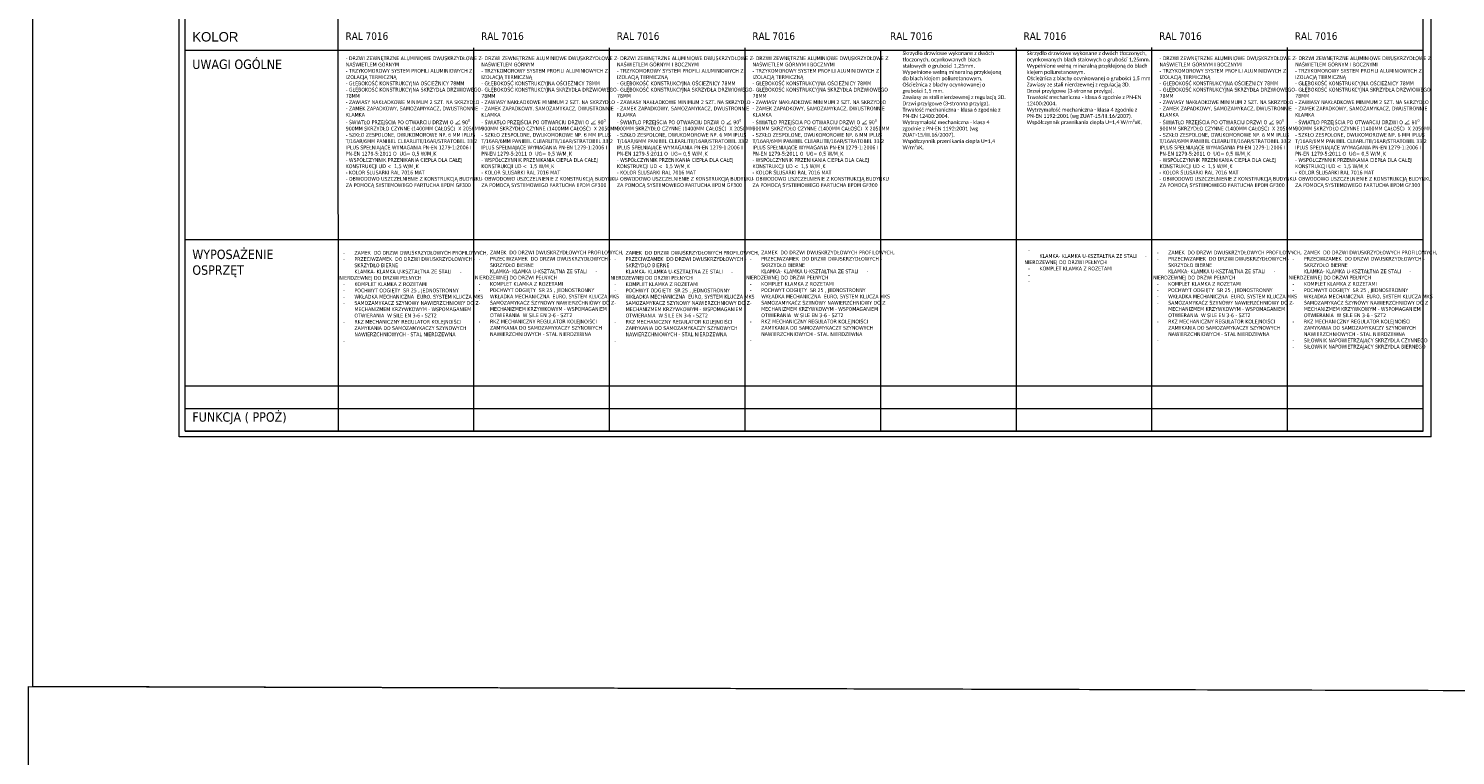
# Model space of a CAD drawing. Header units: millimetres. Extents: x 23192 to 149900, y -396339 to -79279.
# Tile 29 of 136: x 66844 to 70632, y -217387 to -215456. Entities that reach past the tile are written whole.
import ezdxf

# ---------------------------------------------------------------- set-up
doc = ezdxf.new("R2010")
doc.units = ezdxf.units.MM
doc.layers.get('0').update_dxf_attribs({"lineweight": 0})
for name, color, linetype, lineweight in [('! Ślusarka opisy', 2, 'Continuous', 15), ('0_LEGENDA', 7, 'Continuous', 13), ('A_wymiarowanie n', 10, 'Continuous', 9)]:
    doc.layers.add(name, color=color, linetype=linetype, lineweight=lineweight)
doc.styles.add('ARIAL', font='tahoma.ttf')
doc.styles.get("Standard").update_dxf_attribs({"font": 'arial.ttf', "height": 25})

msp = doc.modelspace()

# ---------------------------------------------------------------- linework, layer by layer
at = {"layer": '0_LEGENDA', "linetype": 'ByBlock', "ltscale": 5}
for p, q in [((70567.266, -216539.999), (70567.161, -213861.723)), ((67666.051, -216525.05), (67665.94, -213926.894)), ((70545.775, -216524.995), (70545.664, -213926.839)), ((68026.051, -216525.05), (68025.94, -215506.894)), ((68386.051, -216525.05), (68385.94, -215506.894)), ((68746.051, -216525.05), (68745.94, -215506.894)), ((69466.154, -216524.998), (69466.044, -215506.842)), ((69826.154, -216524.923), (69826.044, -215506.766)), ((70186.154, -216524.921), (70186.044, -215506.765)), ((67259.151, -215513.206), (70545.732, -215513.191)), ((67259.151, -215513.206), (69826.002, -215513.194)), ((69106.051, -216525.05), (69105.941, -215513.198)), ((67259.258, -216016.628), (70545.753, -216016.613)), ((67259.294, -216405.05), (70545.77, -216405.035)), ((67259.294, -216405.05), (70545.77, -216405.035)), ((67259.294, -216465.05), (70545.772, -216465.035)), ((67259.294, -216465.05), (70545.772, -216465.035)), ((67259.294, -216525.05), (70545.775, -216524.984))]:
    msp.add_line(p, q, dxfattribs=at)
at = {"layer": '0_LEGENDA'}
for points in [[(70567.266, -216539.999), (67243.902, -216540.05), (67244.041, -213861.894), (70567.161, -213861.726)], [(70545.775, -216524.984), (67259.294, -216525.05), (67259.041, -213926.894), (70545.664, -213926.879)]]:
    msp.add_lwpolyline(points, dxfattribs=at)
at = {"layer": 'A_wymiarowanie n'}
for points in [[(66854.903, -213245.745), (89387.775, -213310.199), (89387.775, -217267.755), (66854.903, -217203.3)], [(66843.582, -217203.268), (89376.454, -217267.722), (89376.454, -221225.278), (66843.582, -221160.823)]]:
    msp.add_lwpolyline(points, close=True, dxfattribs=at)

# ---------------------------------------------------------------- texts
at = {"layer": '! Ślusarka opisy', "ltscale": 0.7, "char_height": 10, "attachment_point": 1, "style": 'ARIAL'}
for s, insert, width in [('\\A1;- DRZWI ZEWNĘTRZNE ALUMINIOWE DWUSKRZYDŁOWE Z NAŚWIETLEM GÓRNYM  \\P- TRZYKOMOROWY SYSTEM PROFILI ALUMINIOWYCH Z IZOLACJĄ TERMICZNĄ \\P- GŁĘBOKOŚĆ KONSTRUKCYJNA OŚCIEŻNICY 78MM\\P- GŁĘBOKOŚĆ KONSTRUKCYJNA SKRZYDŁA DRZWIOWEGO 78MM{\\C1;\\P}- ZAWIASY NAKŁADKOWE MINIMUM 2 SZT. NA SKRZYDŁO\\P- ZAMEK ZAPADKOWY, SAMOZAMYKACZ, DWUSTRONNIE KLAMKA\\P- ŚWIATŁO PRZEJŚCIA PO OTWARCIU DRZWI O {\\fISOCPEUR|b0|i0|c238|p34;∠} 90{\\H0.7x;\\S0^ ;}  \\P900MM SKRZYDŁO CZYNNE (1400MM CAŁOŚĆ)  X 2050MM \\P- SZKŁO ZESPOLONE, DWUKOMOROWE NP. 6 MM IPLUS T/16AR/6MM PANIBEL CLEARLITE/16AR/STRATOBEL 33.2 IPLUS SPEŁNIAJĄCE WYMAGANIA PN-EN 1279-1:2006 I PN-EN 1279-5:2011 O  UG= 0,5 W/M˛K\\P- WSPÓŁCZYNNIK PRZENIKANIA CIEPŁA DLA CAŁEJ KONSTRUKCJI {\\C1;UD <  1,5 W/M˛K\\P}- KOLOR ŚLUSARKI {\\C1;RAL 7016 MAT}\\P{\\A0;- OBWODOWO USZCZELNIENIE Z KONSTRUKCJĄ BUDYNKU ZA POMOCĄ SYSTEMOWEGO FARTUCHA EPDM GF300}', (67685.823, -215529.988), 326.99163), ('\\A1;- DRZWI ZEWNĘTRZNE ALUMINIOWE DWUSKRZYDŁOWE Z NAŚWIETLEM GÓRNYM  \\P- TRZYKOMOROWY SYSTEM PROFILI ALUMINIOWYCH Z IZOLACJĄ TERMICZNĄ \\P- GŁĘBOKOŚĆ KONSTRUKCYJNA OŚCIEŻNICY 78MM\\P- GŁĘBOKOŚĆ KONSTRUKCYJNA SKRZYDŁA DRZWIOWEGO 78MM{\\C1;\\P}- ZAWIASY NAKŁADKOWE MINIMUM 2 SZT. NA SKRZYDŁO\\P- ZAMEK ZAPADKOWY, SAMOZAMYKACZ, DWUSTRONNIE KLAMKA\\P- ŚWIATŁO PRZEJŚCIA PO OTWARCIU DRZWI O {\\fISOCPEUR|b0|i0|c238|p34;∠} 90{\\H0.7x;\\S0^ ;}  \\P900MM SKRZYDŁO CZYNNE (1400MM CAŁOŚĆ)  X 2050MM \\P- SZKŁO ZESPOLONE, DWUKOMOROWE NP. 6 MM IPLUS T/16AR/6MM PANIBEL CLEARLITE/16AR/STRATOBEL 33.2 IPLUS SPEŁNIAJĄCE WYMAGANIA PN-EN 1279-1:2006 I PN-EN 1279-5:2011 O  UG= 0,5 W/M˛K\\P- WSPÓŁCZYNNIK PRZENIKANIA CIEPŁA DLA CAŁEJ KONSTRUKCJI {\\C1;UD <  1,5 W/M˛K\\P}- KOLOR ŚLUSARKI {\\C1;RAL 7016 MAT}\\P{\\A0;- OBWODOWO USZCZELNIENIE Z KONSTRUKCJĄ BUDYNKU ZA POMOCĄ SYSTEMOWEGO FARTUCHA EPDM GF300}', (68045.756, -215529.988), 326.99163), ('\\A1;- DRZWI ZEWNĘTRZNE ALUMINIOWE DWUSKRZYDŁOWE Z NAŚWIETLEM GÓRNYM I BOCZNYMI \\P- TRZYKOMOROWY SYSTEM PROFILI ALUMINIOWYCH Z IZOLACJĄ TERMICZNĄ \\P- GŁĘBOKOŚĆ KONSTRUKCYJNA OŚCIEŻNICY 78MM\\P- GŁĘBOKOŚĆ KONSTRUKCYJNA SKRZYDŁA DRZWIOWEGO 78MM{\\C1;\\P}- ZAWIASY NAKŁADKOWE MINIMUM 2 SZT. NA SKRZYDŁO\\P- ZAMEK ZAPADKOWY, SAMOZAMYKACZ, DWUSTRONNIE KLAMKA\\P- ŚWIATŁO PRZEJŚCIA PO OTWARCIU DRZWI O {\\fISOCPEUR|b0|i0|c238|p34;∠} 90{\\H0.7x;\\S0^ ;}  \\P900MM SKRZYDŁO CZYNNE (1400MM CAŁOŚĆ)  X 2050MM \\P- SZKŁO ZESPOLONE, DWUKOMOROWE NP. 6 MM IPLUS T/16AR/6MM PANIBEL CLEARLITE/16AR/STRATOBEL 33.2 IPLUS SPEŁNIAJĄCE WYMAGANIA PN-EN 1279-1:2006 I PN-EN 1279-5:2011 O  UG= 0,5 W/M˛K\\P- WSPÓŁCZYNNIK PRZENIKANIA CIEPŁA DLA CAŁEJ KONSTRUKCJI {\\C1;UD <  1,5 W/M˛K\\P}- KOLOR ŚLUSARKI {\\C1;RAL 7016 MAT}\\P{\\A0;- OBWODOWO USZCZELNIENIE Z KONSTRUKCJĄ BUDYNKU ZA POMOCĄ SYSTEMOWEGO FARTUCHA EPDM GF300}', (68405.756, -215529.988), 326.99163), ('\\A1;- DRZWI ZEWNĘTRZNE ALUMINIOWE DWUSKRZYDŁOWE Z NAŚWIETLEM GÓRNYM I BOCZNYMI \\P- TRZYKOMOROWY SYSTEM PROFILI ALUMINIOWYCH Z IZOLACJĄ TERMICZNĄ \\P- GŁĘBOKOŚĆ KONSTRUKCYJNA OŚCIEŻNICY 78MM\\P- GŁĘBOKOŚĆ KONSTRUKCYJNA SKRZYDŁA DRZWIOWEGO 78MM{\\C1;\\P}- ZAWIASY NAKŁADKOWE MINIMUM 2 SZT. NA SKRZYDŁO\\P- ZAMEK ZAPADKOWY, SAMOZAMYKACZ, DWUSTRONNIE KLAMKA\\P- ŚWIATŁO PRZEJŚCIA PO OTWARCIU DRZWI O {\\fISOCPEUR|b0|i0|c238|p34;∠} 90{\\H0.7x;\\S0^ ;}  \\P900MM SKRZYDŁO CZYNNE (1400MM CAŁOŚĆ)  X 2050MM \\P- SZKŁO ZESPOLONE, DWUKOMOROWE NP. 6 MM IPLUS T/16AR/6MM PANIBEL CLEARLITE/16AR/STRATOBEL 33.2 IPLUS SPEŁNIAJĄCE WYMAGANIA PN-EN 1279-1:2006 I PN-EN 1279-5:2011 O  UG= 0,5 W/M˛K\\P- WSPÓŁCZYNNIK PRZENIKANIA CIEPŁA DLA CAŁEJ KONSTRUKCJI {\\C1;UD <  1,5 W/M˛K\\P}- KOLOR ŚLUSARKI {\\C1;RAL 7016 MAT}\\P{\\A0;- OBWODOWO USZCZELNIENIE Z KONSTRUKCJĄ BUDYNKU ZA POMOCĄ SYSTEMOWEGO FARTUCHA EPDM GF300}', (68765.756, -215529.988), 326.99163), ('\\A1;- DRZWI ZEWNĘTRZNE ALUMINIOWE DWUSKRZYDŁOWE Z NAŚWIETLEM GÓRNYM I BOCZNYMI \\P- TRZYKOMOROWY SYSTEM PROFILI ALUMINIOWYCH Z IZOLACJĄ TERMICZNĄ \\P- GŁĘBOKOŚĆ KONSTRUKCYJNA OŚCIEŻNICY 78MM\\P- GŁĘBOKOŚĆ KONSTRUKCYJNA SKRZYDŁA DRZWIOWEGO 78MM{\\C1;\\P}- ZAWIASY NAKŁADKOWE MINIMUM 2 SZT. NA SKRZYDŁO\\P- ZAMEK ZAPADKOWY, SAMOZAMYKACZ, DWUSTRONNIE KLAMKA\\P- ŚWIATŁO PRZEJŚCIA PO OTWARCIU DRZWI O {\\fISOCPEUR|b0|i0|c238|p34;∠} 90{\\H0.7x;\\S0^ ;}  \\P900MM SKRZYDŁO CZYNNE (1400MM CAŁOŚĆ)  X 2050MM \\P- SZKŁO ZESPOLONE, DWUKOMOROWE NP. 6 MM IPLUS T/16AR/6MM PANIBEL CLEARLITE/16AR/STRATOBEL 33.2 IPLUS SPEŁNIAJĄCE WYMAGANIA PN-EN 1279-1:2006 I PN-EN 1279-5:2011 O  UG= 0,5 W/M˛K\\P- WSPÓŁCZYNNIK PRZENIKANIA CIEPŁA DLA CAŁEJ KONSTRUKCJI {\\C1;UD <  1,5 W/M˛K\\P}- KOLOR ŚLUSARKI {\\C1;RAL 7016 MAT}\\P{\\A0;- OBWODOWO USZCZELNIENIE Z KONSTRUKCJĄ BUDYNKU ZA POMOCĄ SYSTEMOWEGO FARTUCHA EPDM GF300}', (69846.357, -215529.988), 326.99163), ('\\A1;- DRZWI ZEWNĘTRZNE ALUMINIOWE DWUSKRZYDŁOWE Z NAŚWIETLEM GÓRNYM I BOCZNYMI \\P- TRZYKOMOROWY SYSTEM PROFILI ALUMINIOWYCH Z IZOLACJĄ TERMICZNĄ \\P- GŁĘBOKOŚĆ KONSTRUKCYJNA OŚCIEŻNICY 78MM\\P- GŁĘBOKOŚĆ KONSTRUKCYJNA SKRZYDŁA DRZWIOWEGO 78MM{\\C1;\\P}- ZAWIASY NAKŁADKOWE MINIMUM 2 SZT. NA SKRZYDŁO\\P- ZAMEK ZAPADKOWY, SAMOZAMYKACZ, DWUSTRONNIE KLAMKA\\P- ŚWIATŁO PRZEJŚCIA PO OTWARCIU DRZWI O {\\fISOCPEUR|b0|i0|c238|p34;∠} 90{\\H0.7x;\\S0^ ;}  \\P900MM SKRZYDŁO CZYNNE (1400MM CAŁOŚĆ)  X 2050MM \\P- SZKŁO ZESPOLONE, DWUKOMOROWE NP. 6 MM IPLUS T/16AR/6MM PANIBEL CLEARLITE/16AR/STRATOBEL 33.2 IPLUS SPEŁNIAJĄCE WYMAGANIA PN-EN 1279-1:2006 I PN-EN 1279-5:2011 O  UG= 0,5 W/M˛K\\P- WSPÓŁCZYNNIK PRZENIKANIA CIEPŁA DLA CAŁEJ KONSTRUKCJI {\\C1;UD <  1,5 W/M˛K\\P}- KOLOR ŚLUSARKI {\\C1;RAL 7016 MAT}\\P{\\A0;- OBWODOWO USZCZELNIENIE Z KONSTRUKCJĄ BUDYNKU ZA POMOCĄ SYSTEMOWEGO FARTUCHA EPDM GF300}', (70206.418, -215529.986), 326.99163), ('\\A1;\\pi-30,l40,t40;-^IZAMEK  DO DRZWI DWUSKRZYDŁOWYCH PROFILOWYCH,\\P-^IPRZECIWZAMEK  DO DRZWI DWUSKRZYDŁOWYCH - SKRZYDŁO BIERNE \\P\\pi0,l0,tz;^IKLAMKA- KLAMKA U-KSZTAŁTNA ZE STALI ^I- NIERDZEWNEJ DO DRZWI PEŁNYCH\\P\\pi-30,l40,t40;-^IKOMPLET KLAMKA Z ROZETAMI\\P-^IPOCHWYT ODGIĘTY  SR 25 , JEDNOSTRONNY\\P-^IWKŁADKA MECHANICZNA  EURO, SYSTEM KLUCZA MKS\\P-^ISAMOZAMYKACZ SZYNOWY NAWIERZCHNIOWY DO Z MECHANIZMEM KRZYWKOWYM - WSPOMAGANIEM OTWIERANIA  W SILE EN 3-6 - SZT2\\P-^IRKZ MECHANICZNY REGULATOR KOLEJNOIŚCI ZAMYKANIA DO SAMOZAMYKACZY SZYNOWYCH NAWIERZCHNIOWYCH - STAL NIERDZEWNA\\P-^I', (67668.734, -216046.535), 365.08543), ('\\A1;\\pi-30,l40,t40;-^IZAMEK  DO DRZWI DWUSKRZYDŁOWYCH PROFILOWYCH,\\P-^IPRZECIWZAMEK  DO DRZWI DWUSKRZYDŁOWYCH - SKRZYDŁO BIERNE \\P\\pi0,l0,tz;^IKLAMKA- KLAMKA U-KSZTAŁTNA ZE STALI ^I- NIERDZEWNEJ DO DRZWI PEŁNYCH\\P\\pi-30,l40,t40;-^IKOMPLET KLAMKA Z ROZETAMI\\P-^IPOCHWYT ODGIĘTY  SR 25 , JEDNOSTRONNY\\P-^IWKŁADKA MECHANICZNA  EURO, SYSTEM KLUCZA MKS\\P-^ISAMOZAMYKACZ SZYNOWY NAWIERZCHNIOWY DO Z MECHANIZMEM KRZYWKOWYM - WSPOMAGANIEM OTWIERANIA  W SILE EN 3-6 - SZT2\\P-^IRKZ MECHANICZNY REGULATOR KOLEJNOIŚCI ZAMYKANIA DO SAMOZAMYKACZY SZYNOWYCH NAWIERZCHNIOWYCH - STAL NIERDZEWNA\\P-^I', (68028.7, -216045.879), 365.08543), ('\\A1;\\pi-30,l40,t40;-^IZAMEK  DO DRZWI DWUSKRZYDŁOWYCH PROFILOWYCH,\\P-^IPRZECIWZAMEK  DO DRZWI DWUSKRZYDŁOWYCH - SKRZYDŁO BIERNE \\P\\pi0,l0,tz;^IKLAMKA- KLAMKA U-KSZTAŁTNA ZE STALI ^I- NIERDZEWNEJ DO DRZWI PEŁNYCH\\P\\pi-30,l40,t40;-^IKOMPLET KLAMKA Z ROZETAMI\\P-^IPOCHWYT ODGIĘTY  SR 25 , JEDNOSTRONNY\\P-^IWKŁADKA MECHANICZNA  EURO, SYSTEM KLUCZA MKS\\P-^ISAMOZAMYKACZ SZYNOWY NAWIERZCHNIOWY DO Z MECHANIZMEM KRZYWKOWYM - WSPOMAGANIEM OTWIERANIA  W SILE EN 3-6 - SZT2\\P-^IRKZ MECHANICZNY REGULATOR KOLEJNOIŚCI ZAMYKANIA DO SAMOZAMYKACZY SZYNOWYCH NAWIERZCHNIOWYCH - STAL NIERDZEWNA\\P-^I', (68388.7, -216046.535), 365.08543), ('\\A1;\\pi-30,l40,t40;-^IZAMEK  DO DRZWI DWUSKRZYDŁOWYCH PROFILOWYCH,\\P-^IPRZECIWZAMEK  DO DRZWI DWUSKRZYDŁOWYCH - SKRZYDŁO BIERNE \\P\\pi0,l0,tz;^IKLAMKA- KLAMKA U-KSZTAŁTNA ZE STALI ^I- NIERDZEWNEJ DO DRZWI PEŁNYCH\\P\\pi-30,l40,t40;-^IKOMPLET KLAMKA Z ROZETAMI\\P-^IPOCHWYT ODGIĘTY  SR 25 , JEDNOSTRONNY\\P-^IWKŁADKA MECHANICZNA  EURO, SYSTEM KLUCZA MKS\\P-^ISAMOZAMYKACZ SZYNOWY NAWIERZCHNIOWY DO Z MECHANIZMEM KRZYWKOWYM - WSPOMAGANIEM OTWIERANIA  W SILE EN 3-6 - SZT2\\P-^IRKZ MECHANICZNY REGULATOR KOLEJNOIŚCI ZAMYKANIA DO SAMOZAMYKACZY SZYNOWYCH NAWIERZCHNIOWYCH - STAL NIERDZEWNA\\P-^I', (68748.7, -216045.879), 365.08543), ('\\A1;\\pi-30,l40,t40;-^I\\P\\pi0,l0,tz;^IKLAMKA- KLAMKA U-KSZTAŁTNA ZE STALI ^I- NIERDZEWNEJ DO DRZWI PEŁNYCH\\P\\pi-30,l40,t40;-^IKOMPLET KLAMKA Z ROZETAMI\\P-^I\\P-^I', (69487.674, -216038.474), 365.08543), ('\\A1;\\pi-30,l40,t40;-^IZAMEK  DO DRZWI DWUSKRZYDŁOWYCH PROFILOWYCH,\\P-^IPRZECIWZAMEK  DO DRZWI DWUSKRZYDŁOWYCH - SKRZYDŁO BIERNE \\P\\pi0,l0,tz;^IKLAMKA- KLAMKA U-KSZTAŁTNA ZE STALI ^I- NIERDZEWNEJ DO DRZWI PEŁNYCH\\P\\pi-30,l40,t40;-^IKOMPLET KLAMKA Z ROZETAMI\\P-^IPOCHWYT ODGIĘTY  SR 25 , JEDNOSTRONNY\\P-^IWKŁADKA MECHANICZNA  EURO, SYSTEM KLUCZA MKS\\P-^ISAMOZAMYKACZ SZYNOWY NAWIERZCHNIOWY DO Z MECHANIZMEM KRZYWKOWYM - WSPOMAGANIEM OTWIERANIA  W SILE EN 3-6 - SZT2\\P-^IRKZ MECHANICZNY REGULATOR KOLEJNOIŚCI ZAMYKANIA DO SAMOZAMYKACZY SZYNOWYCH NAWIERZCHNIOWYCH - STAL NIERDZEWNA\\P-^I', (69829.302, -216045.879), 365.08543), ('\\A1;\\pxi-3,l4,t4;-^IZAMEK  DO DRZWI DWUSKRZYDŁOWYCH PROFILOWYCH,\\P-^IPRZECIWZAMEK  DO DRZWI DWUSKRZYDŁOWYCH - SKRZYDŁO BIERNE \\P\\pi0,l0,tz;^IKLAMKA- KLAMKA U-KSZTAŁTNA ZE STALI ^I- NIERDZEWNEJ DO DRZWI PEŁNYCH\\P\\pi-3,l4,t4;-^IKOMPLET KLAMKA Z ROZETAMI\\P-^IPOCHWYT ODGIĘTY  SR 25 , JEDNOSTRONNY\\P-^IWKŁADKA MECHANICZNA  EURO, SYSTEM KLUCZA MKS\\P-^ISAMOZAMYKACZ SZYNOWY NAWIERZCHNIOWY DO Z MECHANIZMEM KRZYWKOWYM - WSPOMAGANIEM OTWIERANIA  W SILE EN 3-6 - SZT2\\P-^IRKZ MECHANICZNY REGULATOR KOLEJNOIŚCI ZAMYKANIA DO SAMOZAMYKACZY SZYNOWYCH NAWIERZCHNIOWYCH - STAL NIERDZEWNA\\P-^ISIŁOWNIK NAPOWIETRZAJĄCY SKRZYDLA CZYNNEGO\\P-^ISIŁOWNIK NAPOWIETRZAJACY SKRZYDLA BIERNEGO', (70189.363, -216045.878), 365.08543)]:
    msp.add_mtext(s, dxfattribs=dict(at, insert=insert, width=width))
at = {"char_height": 10, "attachment_point": 1}
for insert, width in [((69163.928, -215516.568), 266.09991), ((69493.813, -215516.528), 326.49652)]:
    msp.add_mtext('{\\fCalibri|b0|i0|c238|p34;Skrzydło drzwiowe wykonane z dwóch tłoczonych, ocynkowanych blach stalowych o grubości 1,25mm. \\PWypełnione wełną mineralną przyklejoną do blach klejem poliuretanowym. \\POścieżnica z blachy ocynkowanej o grubości 1,5 mm. \\PZawiasy ze stali nierdzewnej z regulacją 3D. \\PDrzwi przylgowe (3-stronna przylga).\\PTrwałość mechaniczna - klasa 6 zgodnie z PN-EN 12400:2004. \\PWytrzymałość mechaniczna - klasa 4 zgodnie z PN-EN 1192:2001 (wg ZUAT-15/III.16/2007). \\PWspółczynnik przenikania ciepła U=1,4 W/m²xK.}', dxfattribs=dict(at, insert=insert, width=width))
at = {"layer": '0_LEGENDA', "linetype": 'ByBlock', "ltscale": 5, "insert": (67278.34, -215465.479), "char_height": 25, "width": 354.4574, "attachment_point": 1}
msp.add_mtext('{\\fArial|b0|i0|c238|p34;KOLOR}', dxfattribs=at)
at = {"layer": '0_LEGENDA', "linetype": 'ByBlock', "ltscale": 5, "attachment_point": 1, "style": 'ARIAL'}
for s, insert, char_height, width in [('RAL 7016 ', (67685.176, -215466.094), 20, 354.4574), ('RAL 7016 ', (68045.176, -215466.094), 20, 354.4574), ('RAL 7016 ', (68405.176, -215466.094), 20, 354.4574), ('RAL 7016 ', (68765.176, -215466.094), 20, 354.4574), ('RAL 7016 ', (69130.748, -215466.082), 20, 721.70274), ('RAL 7016 ', (69485.17, -215466.042), 20, 354.4574), ('RAL 7016 ', (69845.013, -215466.04), 20, 354.4574), ('RAL 7016 ', (70205.174, -215465.984), 20, 354.4574), ('UWAGI OGÓLNE', (67278.34, -215538.388), 25, 354.4574), ('WYPOSAŻENIE\\POSPRZĘT', (67278.447, -216043.255), 25, 354.4574), ('FUNKCJA ( PPOŻ)', (67278.483, -216475.234), 25, 354.4574)]:
    msp.add_mtext(s, dxfattribs=dict(at, insert=insert, char_height=char_height, width=width))

doc.saveas('drawing.dxf')
